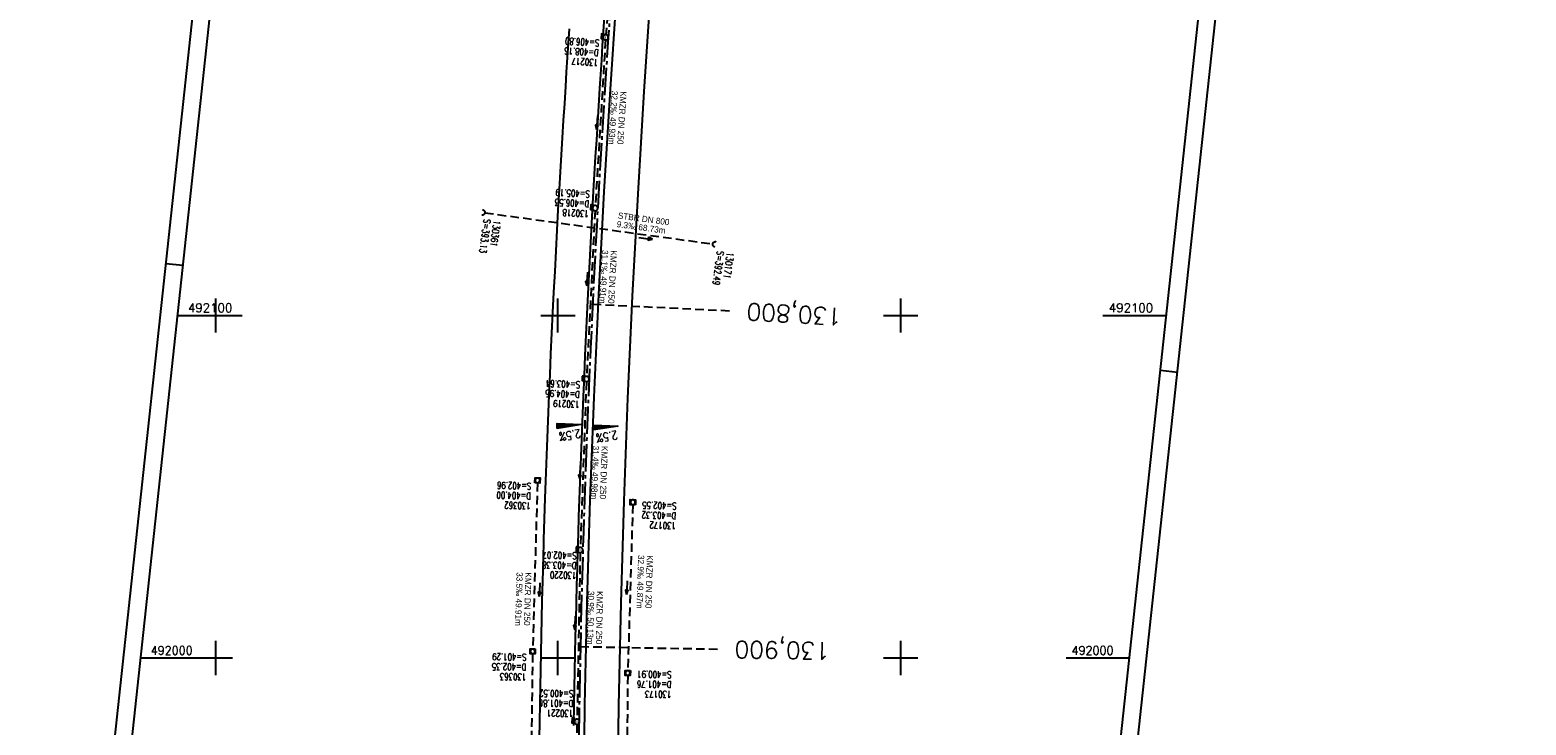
# Model space of a CAD drawing. Extents: x 508746 to 509183, y 491716 to 493060.
# Tile 4 of 10: x 508746 to 509183, y 491980 to 492183. Entities that reach past the tile are written whole.
import ezdxf
from ezdxf.enums import TextEntityAlignment as Align

# ---------------------------------------------------------------- set-up
doc = ezdxf.new("R2010")
doc.units = 0
doc.header["$LTSCALE"] = 10
doc.header["$MEASUREMENT"] = 0
for name, pattern in [('ACHSE', [5.5, 4, -0.5, 0.5, -0.5]), ('LT00', [0]), ('LT17', [0.15, 0.1, -0.05]), ('STRICHLINIE2', [0.375, 0.25, -0.125])]:
    doc.linetypes.add(name, pattern=pattern)
doc.layers.get('0').update_dxf_attribs({"linetype": 'LT00'})
for name, color, linetype in [('-BESCH', 7, 'STRICHLINIE2'), ('-BKAN003', 140, 'LT00'), ('-BSCH003', 5, 'LT00'), ('-Halt-Pfeil', 4, 'LT00'), ('A-TEXT-KILOMETER', 30, 'LT17'), ('AX-020', 250, 'ACHSE'), ('QUER_OST', 11, 'LT00'), ('QUER_WEST', 11, 'LT00'), ('RAHMEN', 250, 'Continuous'), ('V_BFBR_BAB', 1, 'LT00'), ('V_KA_MULD', 182, 'LT00'), ('V_KA_PRUF', 182, 'LT00'), ('V_RASTER', 250, 'LT00'), ('V_SINKK', 182, 'LT00'), ('V_UK_DURCH', 182, 'LT00')]:
    doc.layers.add(name, color=color, linetype=linetype)
doc.styles.add('Haltungsbeschriftung', font='ARIAL.TTF', dxfattribs={"width": 0.75})
doc.styles.add('Kilometrierung', font='romans.shx')
doc.styles.add('ROMANS', font='romans.shx', dxfattribs={"width": 0.8})
doc.styles.add('schachtbeschriftung', font='romans.shx', dxfattribs={"width": 0.75, "height": 0.2})
doc.styles.get("Standard").update_dxf_attribs({"font": 'romans.shx', "width": 0.8})

# ---------------------------------------------------------------- blocks, each defined once
blk = doc.blocks.new('SYMB1107')
at = {"color": 0, "linetype": 'ByBlock'}
for points in [[(-0.2, 0), (-0.196157, 0.039018), (-0.184776, 0.076537), (-0.166294, 0.111114), (-0.141421, 0.141421), (-0.111114, 0.166294), (-0.076537, 0.184776), (-0.039018, 0.196157), (0, 0.2)], [(0, 0.2), (0.039018, 0.196157), (0.076537, 0.184776), (0.111114, 0.166294), (0.141421, 0.141421), (0.166294, 0.111114), (0.184776, 0.076537), (0.196157, 0.039018), (0.2, 0)]]:
    blk.add_lwpolyline(points, dxfattribs=at)
blk = doc.blocks.new('SYMB0003')
at = {"color": 0, "linetype": 'ByBlock'}
for p, q in [((-0.015712, 0), (0.010166, 0.012015)), ((0, -0.021257), (-0.015712, 0)), ((0.010166, 0.012015), (0, -0.021257))]:
    blk.add_line(p, q, dxfattribs=at)
for points in [[(-0.031395, 0.499013), (-0.093691, 0.491144), (-0.154509, 0.475528), (-0.21289, 0.452414), (-0.267913, 0.422164), (-0.318712, 0.385257), (-0.364484, 0.342274), (-0.404509, 0.293893), (-0.438154, 0.240877), (-0.464888, 0.184062), (-0.484292, 0.124345), (-0.496058, 0.062667), (-0.5, 0)], [(-0.5, 0), (-0.496058, -0.062667), (-0.484292, -0.124345), (-0.464888, -0.184062), (-0.438154, -0.240877), (-0.404509, -0.293893), (-0.364485, -0.342274), (-0.318712, -0.385257), (-0.267914, -0.422164), (-0.21289, -0.452414), (-0.154509, -0.475529), (-0.093691, -0.491144), (-0.031395, -0.499014), (0.031395, -0.499014)], [(0.5, 0), (0.496057, 0.062667), (0.484292, 0.124345), (0.464888, 0.184062), (0.438153, 0.240877), (0.404509, 0.293893), (0.364484, 0.342274), (0.318712, 0.385257), (0.267913, 0.422164), (0.21289, 0.452414), (0.154509, 0.475528), (0.093691, 0.491144), (0.031395, 0.499013), (-0.031395, 0.499013)], [(0.031395, -0.499014), (0.093691, -0.491144), (0.154509, -0.475529), (0.21289, -0.452414), (0.267914, -0.422164), (0.318712, -0.385257), (0.364485, -0.342274), (0.404509, -0.293893), (0.438154, -0.240877), (0.464889, -0.184062), (0.484292, -0.124345), (0.496058, -0.062667), (0.5, 0)]]:
    blk.add_lwpolyline(points, dxfattribs=at)
blk = doc.blocks.new('SYMB1210')
at = {"color": 0, "linetype": 'ByBlock'}
blk.add_line((0.018815, -0.179014), (0.055623, -0.17119), dxfattribs=at)
for points in [[(-0.2, -0.2), (-0.2, 0.2), (0.2, 0.2), (0.2, -0.2), (-0.2, -0.2)], [(0.018815, 0.179014), (-0.018815, 0.179014), (-0.055623, 0.17119), (-0.09, 0.155885), (-0.120444, 0.133766), (-0.145623, 0.105801), (-0.164438, 0.073213), (-0.176067, 0.037424), (-0.18, 0)], [(-0.18, 0), (-0.176067, -0.037424), (-0.164438, -0.073213), (-0.145623, -0.105801), (-0.120444, -0.133766), (-0.09, -0.155885), (-0.055623, -0.17119), (-0.018815, -0.179014), (0.018815, -0.179014)], [(0.18, 0), (0.176067, 0.037424), (0.164438, 0.073213), (0.145623, 0.105801), (0.120444, 0.133766), (0.09, 0.155885), (0.055623, 0.17119), (0.018815, 0.179014)], [(0.055623, -0.17119), (0.09, -0.155885), (0.120444, -0.133766), (0.145623, -0.105801), (0.164438, -0.073213), (0.176067, -0.037424), (0.18, 0)]]:
    blk.add_lwpolyline(points, dxfattribs=at)
blk = doc.blocks.new('SYMB0652')
at = {"color": 0, "linetype": 'ByBlock'}
blk.add_lwpolyline([(-0.15, -0.075), (0.15, -0.075), (0.15, 0.075), (-0.15, 0.075), (-0.15, -0.075)], dxfattribs=at)
blk = doc.blocks.new('SYMB0070')
at = {"color": 0, "linetype": 'ByBlock'}
for p, q in [((-0.5, 0), (0.2, 0)), ((0.5, 0), (0.2, 0.1)), ((0.2, 0.1), (0.2, 0)), ((0.468, 0), (0.21, 0.086)), ((0.21, 0.086), (0.21, -0.086)), ((0.21, -0.086), (0.468, 0)), ((0.22, -0.072), (0.437, 0)), ((0.23, -0.058), (0.405, 0)), ((0.24, -0.045), (0.374, 0)), ((0.342, 0), (0.25, 0.031)), ((0.25, 0.031), (0.25, -0.031)), ((0.25, -0.031), (0.342, 0)), ((0.26, -0.017), (0.31, 0)), ((0.27, -0.003), (0.279, 0))]:
    blk.add_line(p, q, dxfattribs=at)
for points in [[(0.2, 0), (0.2, -0.1), (0.5, 0)], [(0.437, 0), (0.22, 0.072), (0.22, -0.072)], [(0.405, 0), (0.23, 0.058), (0.23, -0.058)], [(0.374, 0), (0.24, 0.045), (0.24, -0.045)], [(0.31, 0), (0.26, 0.017), (0.26, -0.017)], [(0.279, 0), (0.27, 0.003), (0.27, -0.003)]]:
    blk.add_lwpolyline(points, dxfattribs=at)

msp = doc.modelspace()

# ---------------------------------------------------------------- linework, layer by layer
at = {"layer": '-BESCH'}
for p, q in [((508917.52, 492228.84), (508913.97, 492181.92)), ((508913.87, 492180.42), (508910.9, 492132.08)), ((508878.67, 492129.99), (508945.18, 492120.88)), ((508910.82, 492130.59), (508908.36, 492082.24)), ((508908.29, 492080.74), (508906.53, 492032.29)), ((508894, 492051.12), (508892.63, 492002.72)), ((508921.82, 492044.74), (508920.39, 491996.4)), ((508906.49, 492030.79), (508905.57, 491982.17)), ((508892.6, 492001.22), (508891.89, 491952.22)), ((508920.36, 491994.9), (508919.88, 491946.69)), ((508905.54, 491980.67), (508905, 491932.08))]:
    msp.add_line(p, q, dxfattribs=at)
at = {"layer": 'A-TEXT-KILOMETER', "ltscale": 2.5}
for p, q in [((508910.11, 492103.31), (508950.07, 492101.39)), ((508906.55, 492003.38), (508946.54, 492002.61))]:
    msp.add_line(p, q, dxfattribs=at)
at = {"layer": 'AX-020', "ltscale": 0.2, "flags": 128}
msp.add_lwpolyline([(509061.91, 493015.78), (509059.21, 493006.42), (509054.33, 492989.21), (509049.54, 492971.98), (509044.81, 492954.72), (509040.17, 492937.45), (509035.6, 492920.15), (509031.11, 492902.84), (509026.7, 492885.5), (509022.37, 492868.15), (509018.11, 492850.77), (509013.93, 492833.38), (509009.83, 492815.97), (509005.81, 492798.54), (509001.86, 492781.09), (508997.99, 492763.62), (508994.2, 492746.14), (508990.49, 492728.64), (508986.86, 492711.12), (508983.31, 492693.59), (508979.83, 492676.05), (508976.43, 492658.48), (508973.11, 492640.9), (508969.87, 492623.31), (508966.71, 492605.7), (508963.63, 492588.08), (508960.62, 492570.45), (508957.7, 492552.8), (508954.85, 492535.14), (508952.09, 492517.47), (508949.4, 492499.78), (508946.79, 492482.08), (508944.26, 492464.38), (508941.81, 492446.66), (508939.44, 492428.93), (508937.15, 492411.18), (508934.93, 492393.43), (508932.8, 492375.67), (508930.75, 492357.9), (508928.77, 492340.12), (508926.88, 492322.34), (508925.06, 492304.54), (508923.33, 492286.73), (508921.67, 492268.92), (508920.1, 492251.1), (508918.6, 492233.28), (508917.18, 492215.45), (508915.85, 492197.61), (508914.59, 492179.76), (508913.41, 492161.91), (508912.31, 492144.06), (508911.3, 492126.2), (508910.36, 492108.33), (508909.5, 492090.47), (508908.72, 492072.6), (508908.63, 492070.34), (508907.99, 492053.62), (508907.43, 492036.89), (508906.95, 492020.17), (508906.55, 492003.44), (508906.23, 491986.71), (508905.98, 491969.98), (508905.82, 491953.25), (508905.74, 491936.51), (508905.74, 491919.78), (508905.76, 491916.18)], dxfattribs=at)
at = {"layer": 'QUER_OST'}
for p, q in [((508910.49, 492068.01), (508910.43, 492066.62)), ((508910.73, 492066.67), (508910.79, 492068)), ((508911.09, 492067.99), (508911.04, 492066.72)), ((508911.34, 492066.77), (508911.39, 492067.97)), ((508911.69, 492067.96), (508911.64, 492066.81)), ((508911.94, 492066.86), (508911.99, 492067.95)), ((508912.29, 492067.94), (508912.24, 492066.91)), ((508912.55, 492066.96), (508912.59, 492067.93)), ((508912.89, 492067.91), (508912.85, 492067)), ((508913.15, 492067.05), (508913.19, 492067.9)), ((508913.49, 492067.89), (508913.45, 492067.1)), ((508913.76, 492067.15), (508913.79, 492067.88)), ((508914.09, 492067.86), (508914.06, 492067.2)), ((508914.36, 492067.24), (508914.38, 492067.85)), ((508914.68, 492067.84), (508914.66, 492067.29)), ((508914.96, 492067.34), (508914.98, 492067.83)), ((508915.28, 492067.82), (508915.27, 492067.39)), ((508915.57, 492067.43), (508915.58, 492067.8)), ((508915.88, 492067.79), (508915.87, 492067.48)), ((508916.17, 492067.53), (508916.18, 492067.78)), ((508916.48, 492067.77), (508916.48, 492067.58)), ((508916.78, 492067.62), (508916.78, 492067.75)), ((508917.08, 492067.74), (508917.08, 492067.67)), ((508917.38, 492067.72), (508917.38, 492067.73))]:
    msp.add_line(p, q, dxfattribs=at)
msp.add_lwpolyline([(508910.38, 492066.61), (508910.44, 492068.01), (508917.43, 492067.73), (508910.38, 492066.61)], dxfattribs=at)
at = {"layer": 'QUER_WEST'}
for p, q in [((508899.83, 492068.44), (508899.78, 492067.06)), ((508900.08, 492067.1), (508900.13, 492068.43)), ((508900.43, 492068.42), (508900.38, 492067.15)), ((508900.68, 492067.2), (508900.73, 492068.41)), ((508901.03, 492068.4), (508900.99, 492067.25)), ((508901.29, 492067.29), (508901.33, 492068.38)), ((508901.63, 492068.37), (508901.59, 492067.34)), ((508901.89, 492067.39), (508901.93, 492068.36)), ((508902.23, 492068.35), (508902.2, 492067.44)), ((508902.5, 492067.49), (508902.53, 492068.33)), ((508902.83, 492068.32), (508902.8, 492067.53)), ((508903.1, 492067.58), (508903.13, 492068.31)), ((508903.43, 492068.3), (508903.4, 492067.63)), ((508903.71, 492067.68), (508903.73, 492068.29)), ((508904.03, 492068.27), (508904.01, 492067.72)), ((508904.31, 492067.77), (508904.33, 492068.26)), ((508904.63, 492068.25), (508904.61, 492067.82)), ((508904.92, 492067.87), (508904.93, 492068.24)), ((508905.23, 492068.22), (508905.22, 492067.92)), ((508905.52, 492067.96), (508905.53, 492068.21)), ((508905.83, 492068.2), (508905.82, 492068.01)), ((508906.12, 492068.06), (508906.13, 492068.19)), ((508906.43, 492068.18), (508906.43, 492068.11)), ((508906.73, 492068.15), (508906.73, 492068.16))]:
    msp.add_line(p, q, dxfattribs=at)
msp.add_lwpolyline([(508899.73, 492067.05), (508899.78, 492068.45), (508906.78, 492068.16), (508899.73, 492067.05)], dxfattribs=at)
at = {"layer": 'RAHMEN'}
for p, q in [((508785.51, 492115.21), (508790.48, 492114.67)), ((509080.8, 492083.39), (509075.83, 492083.93))]:
    msp.add_line(p, q, dxfattribs=at)
for points in [[(508887.28, 493059.74), (508745.87, 491747.34), (509041.16, 491715.52), (509182.57, 493027.92), (508887.28, 493059.74)], [(508889.57, 493034.35), (508770.66, 491930.74), (509056.01, 491899.99), (509174.92, 493003.6), (508889.57, 493034.35)]]:
    msp.add_lwpolyline(points, dxfattribs=at)
at = {"layer": 'V_BFBR_BAB', "color": 0}
for points in [[(508918.74, 492215.86), (508916.9, 492190.94), (508915.2, 492166.02), (508913.41, 492136.11), (508911.79, 492106.13), (508910.42, 492076.19), (508909.31, 492046.25), (508908.4, 492016.35), (508907.79, 491986.36), (508907.41, 491956.28), (508907.31, 491926.33), (508907.36, 491916.01)], [(508904.62, 491980.34), (508904.72, 491986.34), (508904.81, 491991.32), (508904.92, 491996.31), (508905.03, 492001.29), (508905.15, 492006.27), (508905.27, 492011.26), (508905.4, 492016.24), (508905.53, 492021.25), (508905.66, 492026.27), (508905.8, 492031.28), (508905.95, 492036.3), (508906.1, 492041.31), (508906.26, 492046.33), (508906.44, 492051.33), (508906.63, 492056.34), (508906.82, 492061.34), (508907.02, 492066.35), (508907.23, 492071.35), (508907.44, 492076.35), (508907.7, 492082.36), (508907.96, 492088.36), (508908.23, 492094.35), (508908.51, 492100.35), (508908.8, 492106.35), (508909.17, 492113.84), (508909.57, 492121.33), (508909.97, 492128.81), (508910.4, 492136.29), (508910.7, 492141.29), (508911, 492146.28), (508911.31, 492151.27), (508911.62, 492156.26), (508911.94, 492161.25), (508912.25, 492166.25), (508912.52, 492170.41), (508912.78, 492174.57), (508913.04, 492178.73), (508913.31, 492182.9), (508913.59, 492187.06)]]:
    msp.add_lwpolyline(points, dxfattribs=at)
at = {"layer": 'V_BFBR_BAB'}
for points in [[(508917.34, 491914.93), (508917.28, 491926.37), (508917.37, 491956.17), (508917.73, 491986.14), (508918.4, 492016.01), (508919.28, 492045.95), (508920.39, 492075.83), (508921.77, 492105.62), (508923.38, 492135.48), (508925.17, 492165.36), (508926.86, 492190.15), (508928.71, 492215.15)], [(508894.61, 491976.5), (508894.69, 491981.52), (508894.78, 491986.53), (508894.98, 491996.55), (508895.19, 492006.57), (508895.42, 492016.58), (508895.57, 492022.6), (508895.73, 492028.63), (508895.9, 492034.65), (508896.08, 492040.67), (508896.27, 492046.69), (508896.53, 492054.21), (508896.81, 492061.74), (508897.1, 492069.26), (508897.42, 492076.78), (508897.68, 492082.79), (508897.96, 492088.81), (508898.24, 492094.82), (508898.53, 492100.83), (508898.83, 492106.84), (508899.14, 492112.85), (508899.45, 492118.86), (508899.77, 492124.87), (508900.1, 492130.88), (508900.45, 492136.89), (508900.74, 492141.89), (508901.04, 492146.88), (508901.34, 492151.88), (508901.65, 492156.88), (508901.96, 492161.87), (508902.27, 492166.87), (508902.53, 492171.07), (508902.8, 492175.27), (508903.07, 492179.48), (508903.35, 492183.68)]]:
    msp.add_lwpolyline(points, dxfattribs=at)
at = {"layer": 'V_RASTER'}
for p, q in [((508800, 492105), (508800, 492095)), ((508900, 492095), (508900, 492105)), ((509000, 492105), (509000, 492095)), ((508788.9, 492100), (508807.78, 492100)), ((508895, 492100), (508905, 492100)), ((508995, 492100), (509005, 492100)), ((509059.06, 492100), (509077.56, 492100)), ((508800, 492005), (508800, 491995)), ((508900, 491995), (508900, 492005)), ((509000, 492005), (509000, 491995)), ((508805, 492000), (508778.12, 492000)), ((508905, 492000), (508895, 492000)), ((509005, 492000), (508995, 492000)), ((509066.79, 492000), (509048.29, 492000))]:
    msp.add_line(p, q, dxfattribs=at)

# ---------------------------------------------------------------- block references
at = {"layer": '-Halt-Pfeil', "yscale": 4.000000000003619, "zscale": 4}
for p, xscale, rotation in [((508911.39, 492156.32), 3.999999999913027, 266.4809861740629), ((508925.58, 492122.53), 4.000000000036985, 352.2029561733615), ((508908.48, 492110.67), 4.000000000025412, 267.0902761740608), ((508906.44, 492054.22), 4.000000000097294, 267.9172461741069), ((508894.61, 492020), 3.999999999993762, 268.3801761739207), ((508920.1, 492020.6), 3.999999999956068, 268.2994461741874), ((508904.96, 492010.28), 3.999999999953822, 268.9101861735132)]:
    msp.add_blockref('SYMB0070', p, dxfattribs=dict(at, xscale=xscale, rotation=rotation))
at = {"layer": 'V_KA_MULD', "yscale": 3.79999999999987, "zscale": 3.8}
for p, xscale, rotation in [((508894.02, 492051.87), 3.8000000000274, 357.2864299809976), ((508921.84, 492045.49), 3.799999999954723, 88.9663114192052), ((508892.61, 492001.97), 3.800000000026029, 179.109375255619), ((508920.36, 491995.65), 3.800000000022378, 178.8264207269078)]:
    msp.add_blockref('SYMB1210', p, dxfattribs=dict(at, xscale=xscale, rotation=rotation))
at = {"layer": 'V_KA_PRUF', "xscale": 1.499999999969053, "yscale": 1.499999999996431, "zscale": 1.5, "rotation": 263.8503161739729}
for p in [(508913.92, 492181.17), (508910.85, 492131.34), (508908.32, 492081.49), (508906.5, 492031.54), (508905.55, 491981.42)]:
    msp.add_blockref('SYMB0003', p, dxfattribs=at)
at = {"layer": 'V_SINKK', "yscale": 4.499999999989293, "zscale": 4.5}
for p, xscale, rotation in [((508913.01, 492181.5), 4.499999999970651, 86.14157151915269), ((508909.88, 492131.63), 4.49999999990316, 86.83575529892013), ((508907.4, 492081.65), 4.499999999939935, 267.5308824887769), ((508905.61, 492031.79), 4.499999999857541, 269.3145228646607), ((508904.44, 491981.76), 4.500000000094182, 89.13618979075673)]:
    msp.add_blockref('SYMB0652', p, dxfattribs=dict(at, xscale=xscale, rotation=rotation))
at = {"layer": 'V_UK_DURCH', "yscale": 4.000000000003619, "zscale": 4}
for p, xscale, rotation in [((508877.88, 492130.09), 4.000000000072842, 263.8503161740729), ((508945.97, 492120.77), 4.000000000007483, 76.39565699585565)]:
    msp.add_blockref('SYMB1107', p, dxfattribs=dict(at, xscale=xscale, rotation=rotation))

# ---------------------------------------------------------------- texts
at = {"layer": '-BKAN003', "style": 'Haltungsbeschriftung', "width": 0.95}
for s, rotation, p in [('32.2‰ 49.93m', 266.481, (508915.68, 492165.64)), ('KMZR DN 250', 266.481, (508918.23, 492165.48)), ('STBR DN 800', 352.203, (508917.4, 492128.35)), ('9.3‰ 68.73m', 352.203, (508917.06, 492125.81)), ('31.1‰ 49.91m', 267.0903, (508912.87, 492119.16)), ('KMZR DN 250', 267.0903, (508915.42, 492119.03)), ('31.4‰ 49.98m', 267.9172, (508910.2, 492062.04)), ('KMZR DN 250', 267.9172, (508912.76, 492061.95)), ('32.9‰ 49.87m', 268.2994, (508923.39, 492030.11)), ('KMZR DN 250', 268.2994, (508925.95, 492030.03)), ('33.5‰ 49.91m', 268.3802, (508887.92, 492025.1)), ('KMZR DN 250', 268.3802, (508890.48, 492025.03)), ('30.9‰ 50.13m', 268.9102, (508908.79, 492019.62)), ('KMZR DN 250', 268.9102, (508911.35, 492019.57))]:
    msp.add_text(s, height=1.8, rotation=rotation, dxfattribs=at).set_placement(p)
at = {"layer": '-BSCH003', "style": 'schachtbeschriftung', "width": 0.75}
for s, rotation, p in [('S=406.80', 176.481, (508912.13, 492180.53)), ('D=408.16', 176.481, (508911.95, 492177.66)), ('130217', 176.481, (508911.77, 492174.78)), ('S=405.19', 177.0903, (508909.36, 492136.43)), ('D=406.53', 177.0903, (508909.21, 492133.55)), ('S=393.13', 262.203, (508878.39, 492128.26)), ('130361', 262.203, (508881.24, 492127.87)), ('130218', 177.0903, (508909.07, 492130.68)), ('S=392.49', 262.203, (508946.48, 492118.93)), ('130171', 262.203, (508949.33, 492118.54)), ('S=403.64', 177.9172, (508906.54, 492080.8)), ('D=404.95', 177.9172, (508906.44, 492077.92)), ('130219', 177.9172, (508906.34, 492075.05)), ('S=402.96', 178.3802, (508892.25, 492051.17)), ('D=404.00', 178.3802, (508892.17, 492048.29)), ('130362', 178.3802, (508892.09, 492045.41)), ('S=402.55', 178.2994, (508934.65, 492045.37)), ('D=403.32', 178.2994, (508934.56, 492042.49)), ('130172', 178.2994, (508934.47, 492039.61)), ('D=403.38', 178.9102, (508905.45, 492027.99)), ('S=402.07', 178.9102, (508905.51, 492030.87)), ('130220', 178.9102, (508905.4, 492025.11)), ('S=401.29', 179.1736, (508890.85, 492001.25)), ('D=402.35', 179.1736, (508890.81, 491998.37)), ('130363', 179.1736, (508890.77, 491995.49)), ('D=401.76', 179.4336, (508933.15, 491993.29)), ('S=400.91', 179.4336, (508933.18, 491996.17)), ('D=401.86', 179.3633, (508904.5, 491987.73)), ('S=400.52', 179.3633, (508904.53, 491990.61)), ('130173', 179.4336, (508933.12, 491990.41)), ('130221', 179.3633, (508904.47, 491984.85))]:
    msp.add_text(s, height=2, rotation=rotation, dxfattribs=at).set_placement(p)
at = {"layer": 'A-TEXT-KILOMETER', "style": 'Kilometrierung'}
for s, rotation, p in [('130,800', 176.8503, (508955.07, 492101.15)), ('130,900', 179.1327, (508951.54, 492002.51))]:
    msp.add_text(s, height=5, rotation=rotation, dxfattribs=at).set_placement(p, align=Align.MIDDLE_RIGHT)
at = {"layer": 'QUER_OST', "style": 'ROMANS', "width": 0.8}
msp.add_text('2.5%', height=2.5, rotation=188.9791, dxfattribs=at).set_placement((508917.18, 492066.37))
at = {"layer": 'QUER_WEST', "style": 'ROMANS', "width": 0.8}
msp.add_text('2.5%', height=2.5, rotation=188.9791, dxfattribs=at).set_placement((508906.4, 492066.79))
at = {"layer": 'V_RASTER'}
for s, width, p in [(' 492100', 1.006, (508790.28, 492101)), (' 492100', 1.006, (509059.06, 492101)), (' 492000', 0.951, (508779.5, 492001)), (' 492000', 0.951, (509048.29, 492001))]:
    msp.add_text(s, height=2.5, rotation=359.9993, dxfattribs=dict(at, width=width)).set_placement(p)

doc.saveas('drawing.dxf')
